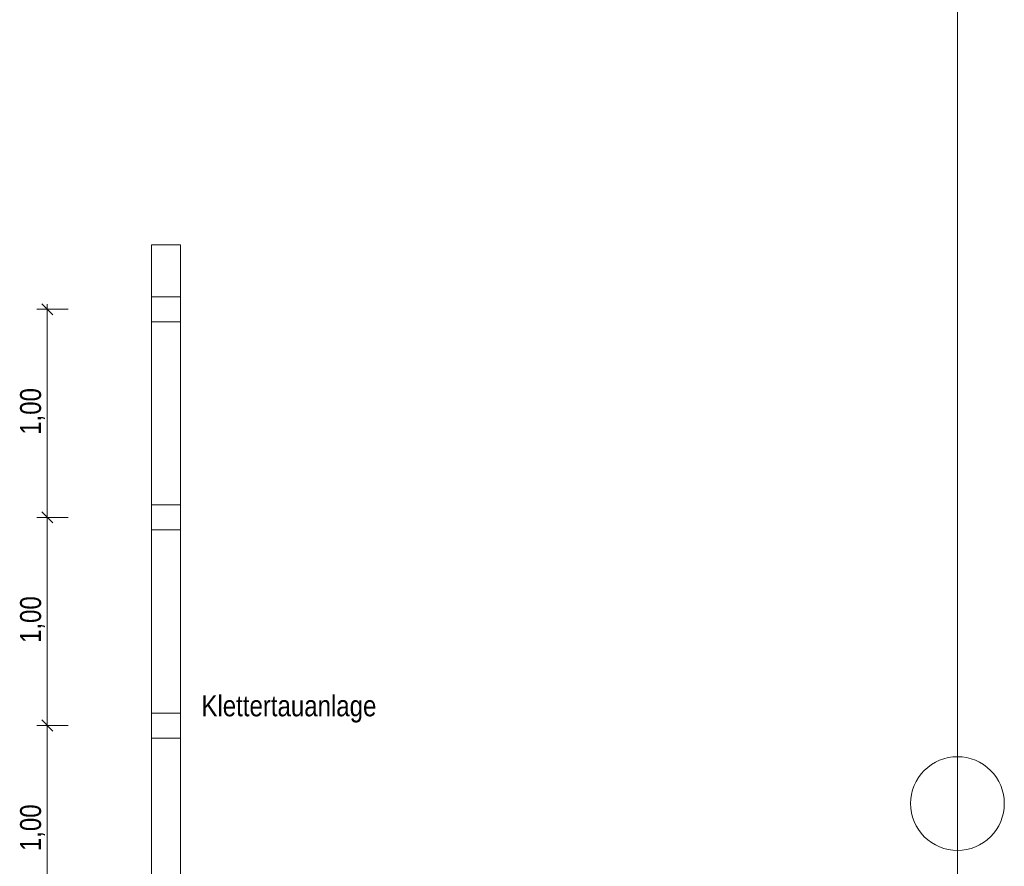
# Model space of a CAD drawing. Extents: x -720 to 300, y 62 to 1162.
# Tile 9 of 143: x -544 to -450, y 266 to 348. Entities that reach past the tile are written whole.
import ezdxf
from ezdxf.lldxf.tags import DXFTag

# ---------------------------------------------------------------- set-up
doc = ezdxf.new("R2010")
doc.units = 0
doc.layers.get('0').update_dxf_attribs({"lineweight": 13})
for name, color, linetype, lineweight, true_color in [('60- 61 allgemeine Ausstattung- 1 Möbel', 7, 'Continuous', 9, 0x00cccc), ('70 -72 Beschriftung- 2 Beschriftung Bauteile', 7, 'Continuous', 9, 0x9999ff), ('70 -76 Bemaßung- 2 Allgemein', 9, 'Continuous', 5, 0x808080)]:
    doc.layers.add(name, color=color, linetype=linetype, lineweight=lineweight, true_color=true_color)
doc.layers.add('70 -71 Achsen- 1 Gebäudeachsen', color=7, linetype='STRICHPUNKT2-A06G94018I', lineweight=18)
doc.styles.get("Standard").update_dxf_attribs({"font": 'ARIALN.TTF'})
tags = doc.linetypes.add('fein_strichliert-A06G94028I', pattern=[4, 1, -2, 1]).pattern_tags.tags
tags[8:9] = [DXFTag(74, 4), DXFTag(75, 0), DXFTag(340, '0'), DXFTag(46, 0.0), DXFTag(50, 0.0), DXFTag(44, 0.0), DXFTag(45, 0.0)]
tags[6:7] = [DXFTag(74, 4), DXFTag(75, 0), DXFTag(340, '0'), DXFTag(46, 0.0), DXFTag(50, 0.0), DXFTag(44, 0.0), DXFTag(45, 0.0)]
tags[4:5] = [DXFTag(74, 4), DXFTag(75, 0), DXFTag(340, '0'), DXFTag(46, 0.0), DXFTag(50, 0.0), DXFTag(44, 0.0), DXFTag(45, 0.0)]
tags = doc.linetypes.add('STRICHPUNKT2-A06G94018I', pattern=[12.7, 6.35, -3.175, 0, -3.175]).pattern_tags.tags
tags[10:11] = [DXFTag(74, 4), DXFTag(75, 0), DXFTag(340, '0'), DXFTag(46, 0.0), DXFTag(50, 0.0), DXFTag(44, 0.0), DXFTag(45, 0.0)]
tags[8:9] = [DXFTag(74, 4), DXFTag(75, 0), DXFTag(340, '0'), DXFTag(46, 0.0), DXFTag(50, 0.0), DXFTag(44, 0.0), DXFTag(45, 0.0)]
tags[6:7] = [DXFTag(74, 4), DXFTag(75, 0), DXFTag(340, '0'), DXFTag(46, 0.0), DXFTag(50, 0.0), DXFTag(44, 0.0), DXFTag(45, 0.0)]
tags[4:5] = [DXFTag(74, 4), DXFTag(75, 0), DXFTag(340, '0'), DXFTag(46, 0.0), DXFTag(50, 0.0), DXFTag(44, 0.0), DXFTag(45, 0.0)]

# ---------------------------------------------------------------- blocks, each defined once
blk = doc.blocks.new('Referenz-A06G94038I')
at = {"layer": '60- 61 allgemeine Ausstattung- 1 Möbel', "color": 0, "linetype": 'Continuous', "lineweight": -2, "ltscale": 0.13}
for p, q in [((-531.757, 326.112), (-528.957, 326.112)), ((-531.757, 228.912), (-531.757, 326.112)), ((-528.957, 326.112), (-528.957, 228.912)), ((-531.757, 321.112), (-528.957, 321.112)), ((-531.757, 318.712), (-531.757, 321.112)), ((-528.957, 321.112), (-528.957, 318.712)), ((-528.957, 318.712), (-531.757, 318.712)), ((-531.757, 301.112), (-528.957, 301.112)), ((-531.757, 298.712), (-531.757, 301.112)), ((-528.957, 301.112), (-528.957, 298.712)), ((-528.957, 298.712), (-531.757, 298.712)), ((-531.757, 281.112), (-528.957, 281.112)), ((-531.757, 278.712), (-531.757, 281.112)), ((-528.957, 281.112), (-528.957, 278.712)), ((-528.957, 278.712), (-531.757, 278.712))]:
    blk.add_line(p, q, dxfattribs=at)
at = {"layer": '60- 61 allgemeine Ausstattung- 1 Möbel', "color": 0, "linetype": 'fein_strichliert-A06G94028I', "lineweight": -2, "ltscale": 0.13}
for p, q in [((-456.857, 276.153), (-457.212, 275.89)), ((-456.479, 276.38), (-456.857, 276.153)), ((-456.079, 276.569), (-456.479, 276.38)), ((-455.664, 276.718), (-456.079, 276.569)), ((-455.235, 276.825), (-455.664, 276.718)), ((-454.798, 276.89), (-455.235, 276.825)), ((-454.357, 276.912), (-454.798, 276.89)), ((-453.916, 276.89), (-454.357, 276.912)), ((-453.479, 276.825), (-453.916, 276.89)), ((-453.051, 276.718), (-453.479, 276.825)), ((-452.635, 276.569), (-453.051, 276.718)), ((-452.236, 276.38), (-452.635, 276.569)), ((-451.857, 276.153), (-452.236, 276.38)), ((-451.503, 275.89), (-451.857, 276.153)), ((-457.836, 275.266), (-458.099, 274.912)), ((-457.539, 275.594), (-457.836, 275.266)), ((-457.212, 275.89), (-457.539, 275.594)), ((-451.175, 275.594), (-451.503, 275.89)), ((-450.879, 275.266), (-451.175, 275.594)), ((-450.616, 274.912), (-450.879, 275.266)), ((-458.326, 274.533), (-458.515, 274.134)), ((-458.099, 274.912), (-458.326, 274.533)), ((-450.389, 274.533), (-450.616, 274.912)), ((-450.2, 274.134), (-450.389, 274.533)), ((-458.771, 273.289), (-458.836, 272.853)), ((-458.664, 273.718), (-458.771, 273.289)), ((-458.515, 274.134), (-458.664, 273.718)), ((-450.051, 273.718), (-450.2, 274.134)), ((-449.944, 273.289), (-450.051, 273.718)), ((-449.879, 272.853), (-449.944, 273.289)), ((-458.836, 272.853), (-458.857, 272.412)), ((-458.857, 272.412), (-458.836, 271.97)), ((-449.857, 272.412), (-449.879, 272.853)), ((-449.879, 271.97), (-449.857, 272.412)), ((-458.836, 271.97), (-458.771, 271.534)), ((-458.771, 271.534), (-458.664, 271.105)), ((-450.051, 271.105), (-449.944, 271.534)), ((-449.944, 271.534), (-449.879, 271.97)), ((-458.664, 271.105), (-458.515, 270.689)), ((-458.515, 270.689), (-458.326, 270.29)), ((-450.389, 270.29), (-450.2, 270.689)), ((-450.2, 270.689), (-450.051, 271.105)), ((-458.326, 270.29), (-458.099, 269.911)), ((-458.099, 269.911), (-457.836, 269.557)), ((-457.836, 269.557), (-457.539, 269.23)), ((-451.175, 269.23), (-450.879, 269.557)), ((-450.879, 269.557), (-450.616, 269.911)), ((-450.616, 269.911), (-450.389, 270.29)), ((-457.539, 269.23), (-457.212, 268.933)), ((-457.212, 268.933), (-456.857, 268.67)), ((-456.857, 268.67), (-456.479, 268.443)), ((-452.236, 268.443), (-451.857, 268.67)), ((-451.857, 268.67), (-451.503, 268.933)), ((-451.503, 268.933), (-451.175, 269.23)), ((-456.479, 268.443), (-456.079, 268.254)), ((-456.079, 268.254), (-455.664, 268.105)), ((-455.664, 268.105), (-455.235, 267.998)), ((-455.235, 267.998), (-454.798, 267.933)), ((-454.798, 267.933), (-454.357, 267.912)), ((-454.357, 267.912), (-453.916, 267.933)), ((-453.916, 267.933), (-453.479, 267.998)), ((-453.479, 267.998), (-453.051, 268.105)), ((-453.051, 268.105), (-452.635, 268.254)), ((-452.635, 268.254), (-452.236, 268.443))]:
    blk.add_line(p, q, dxfattribs=at)
at = {"layer": '70 -71 Achsen- 1 Gebäudeachsen', "color": 0, "linetype": 'STRICHPUNKT2-A06G94018I', "lineweight": -2, "ltscale": 0.13}
blk.add_line((-454.357, 1084.852), (-454.357, 85.412), dxfattribs=at)
at = {"layer": '70 -76 Bemaßung- 2 Allgemein', "color": 0, "linetype": 'Continuous', "lineweight": -2, "ltscale": 0.13}
for p, q in [((-539.757, 319.912), (-542.757, 319.912)), ((-542.288, 320.443), (-541.227, 319.382)), ((-541.757, 320.412), (-541.757, 318.852)), ((-541.757, 300.973), (-541.757, 318.852)), ((-541.757, 299.412), (-541.757, 300.973)), ((-539.757, 299.912), (-542.757, 299.912)), ((-539.757, 299.912), (-542.757, 299.912)), ((-542.288, 300.443), (-541.227, 299.382)), ((-541.227, 299.382), (-542.288, 300.443)), ((-541.757, 300.412), (-541.757, 298.852)), ((-541.757, 280.973), (-541.757, 298.852)), ((-541.757, 279.412), (-541.757, 280.973)), ((-539.757, 279.912), (-542.757, 279.912)), ((-539.757, 279.912), (-542.757, 279.912)), ((-542.288, 280.443), (-541.227, 279.382)), ((-541.227, 279.382), (-542.288, 280.443)), ((-541.757, 280.412), (-541.757, 278.852)), ((-541.757, 260.973), (-541.757, 278.852))]:
    blk.add_line(p, q, dxfattribs=at)
at = {"layer": '70 -72 Beschriftung- 2 Beschriftung Bauteile', "color": 0, "linetype": 'Continuous', "lineweight": -2, "ltscale": 0.13, "insert": (-526.957, 282.812), "char_height": 2.01377, "attachment_point": 1}
blk.add_mtext('{\\fArial Narrow;Klettertauanlage}', dxfattribs=at)
at = {"layer": '70 -76 Bemaßung- 2 Allgemein', "color": 0, "linetype": 'Continuous', "lineweight": -2, "ltscale": 0.13, "char_height": 2.01377, "attachment_point": 1, "rotation": 90}
for insert in [(-544.373, 307.844), (-544.373, 287.844), (-544.373, 267.844)]:
    blk.add_mtext('{\\fArial Narrow;1,00}', dxfattribs=dict(at, insert=insert))

msp = doc.modelspace()

# ---------------------------------------------------------------- block references
at = {"color": 8, "lineweight": 13, "ltscale": 0.13, "true_color": 0x808080}
msp.add_blockref('Referenz-A06G94038I', (0, 0), dxfattribs=at)

doc.saveas('drawing.dxf')
